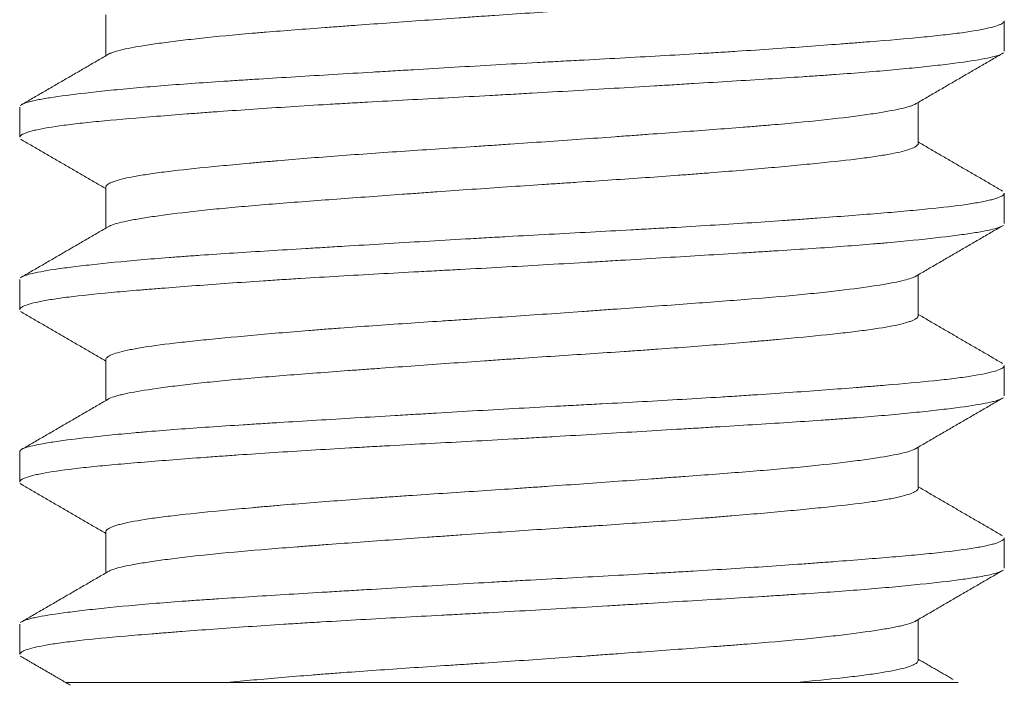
# Model space of a CAD drawing. Header units: millimetres. Extents: x 28 to 2257, y 19 to 785.
# Tile 38 of 55: x 1655.35 to 1659.35, y 356.2 to 358.9. Entities that reach past the tile are written whole.
import ezdxf

# ---------------------------------------------------------------- set-up
doc = ezdxf.new("R2010")
doc.units = ezdxf.units.MM
doc.layers.add('1', color=7, linetype='Continuous', true_color=0xffffff)

msp = doc.modelspace()

# ---------------------------------------------------------------- linework, layer by layer
at = {"layer": '1', "color": 155, "linetype": 'Continuous', "lineweight": 18}
for p, q in [((1655.7032, 358.9189), (1655.7032, 358.7523)), ((1659.3532, 358.7715), (1659.3532, 358.8934)), ((1655.3532, 358.5439), (1655.3532, 358.4214)), ((1659.0032, 358.3957), (1659.0032, 358.5626)), ((1655.7032, 358.2193), (1655.7032, 358.0523)), ((1659.3532, 358.0709), (1659.3532, 358.1936)), ((1659.0032, 357.6957), (1659.0032, 357.8626)), ((1655.3532, 357.8434), (1655.3532, 357.7213)), ((1655.7032, 357.5191), (1655.7032, 357.3523)), ((1659.3532, 357.3715), (1659.3532, 357.4937)), ((1655.3532, 357.1438), (1655.3532, 357.0211)), ((1659.0032, 356.996), (1659.0032, 357.1626)), ((1655.3555, 357.0155), (1655.3617, 357.0108)), ((1655.7032, 356.8191), (1655.7032, 356.6523)), ((1659.3532, 356.6712), (1659.3532, 356.7934)), ((1659.0032, 356.2956), (1659.0032, 356.4626)), ((1655.3532, 356.4436), (1655.3532, 356.3215)), ((1656.1959, 356.2075), (1658.5104, 356.2075))]:
    msp.add_line(p, q, dxfattribs=at)
for points, knots in [([(1655.7131, 358.7581), (1655.7148, 358.7591), (1655.7167, 358.7601), (1655.7221, 358.7627), (1655.726, 358.7642), (1655.7347, 358.7673), (1655.7395, 358.7689), (1655.7555, 358.7735), (1655.7682, 358.7766), (1655.8119, 358.786), (1655.8488, 358.7924), (1655.9049, 358.8007), (1655.9166, 358.8023), (1655.9408, 358.8057), (1655.9534, 358.8073), (1655.9922, 358.8123), (1656.0197, 358.8156), (1656.107, 358.8256), (1656.1716, 358.8322), (1656.2607, 358.8402), (1656.2788, 358.8418), (1656.3157, 358.8449), (1656.3344, 358.8465), (1656.3913, 358.8511), (1656.4694, 358.8573), (1656.5726, 358.8651), (1656.637, 358.8699), (1656.6805, 358.8731), (1656.7025, 358.8747), (1656.8139, 358.8829), (1656.9049, 358.8894), (1657.0441, 358.8995), (1657.1144, 358.9045), (1657.1857, 358.9095), (1657.2335, 358.9129), (1657.2576, 358.9145), (1657.3778, 358.9228), (1657.4729, 358.9291), (1657.6144, 358.9384), (1657.6848, 358.943), (1657.7546, 358.9476), (1657.8011, 358.9508), (1657.8242, 358.9523), (1657.9388, 358.9602), (1658.0269, 358.9666), (1658.1535, 358.9764), (1658.2155, 358.9813), (1658.2755, 358.9863), (1658.315, 358.9897), (1658.3345, 358.9914), (1658.4299, 358.9998), (1658.5002, 359.0064), (1658.5971, 359.0159), (1658.6279, 359.019), (1658.6866, 359.0252), (1658.7146, 359.0284), (1658.7924, 359.0378), (1658.8367, 359.044), (1658.8922, 359.0536), (1658.9088, 359.0569), (1658.9309, 359.0619), (1658.9378, 359.0635), (1658.9505, 359.0669), (1658.9564, 359.0686), (1658.983, 359.077), (1658.9961, 359.0837), (1659.0025, 359.0923), (1659.0033, 359.0944), (1659.0032, 359.0964)], [0, 0, 0, 0, 0.009158, 0.009158, 0.023466, 0.023466, 0.037775, 0.037775, 0.066392, 0.066392, 0.123626, 0.123626, 0.137935, 0.137935, 0.152244, 0.152244, 0.180861, 0.180861, 0.238095, 0.238095, 0.252404, 0.252404, 0.266712, 0.266712, 0.29533, 0.323947, 0.338255, 0.338255, 0.352564, 0.352564, 0.409799, 0.409799, 0.438416, 0.452724, 0.452724, 0.467033, 0.467033, 0.524267, 0.524267, 0.552885, 0.567193, 0.567193, 0.581502, 0.581502, 0.638736, 0.638736, 0.667353, 0.681662, 0.681662, 0.695971, 0.695971, 0.753205, 0.753205, 0.781822, 0.781822, 0.81044, 0.81044, 0.867674, 0.867674, 0.896291, 0.896291, 0.9106, 0.9106, 0.924908, 0.924908, 0.982143, 0.982143, 1, 1, 1, 1]), ([(1655.3606, 358.5534), (1655.3662, 358.557), (1655.3751, 358.5604), (1655.3974, 358.5669), (1655.4101, 358.5698), (1655.4326, 358.5744), (1655.4407, 358.5759), (1655.4581, 358.579), (1655.4674, 358.5805), (1655.5166, 358.5883), (1655.5644, 358.5945), (1655.6485, 358.6042), (1655.6786, 358.6075), (1655.727, 358.6124), (1655.7436, 358.6141), (1655.778, 358.6174), (1655.7957, 358.619), (1655.8861, 358.6272), (1655.965, 358.6335), (1656.0928, 358.6426), (1656.137, 358.6456), (1656.2057, 358.6501), (1656.229, 358.6516), (1656.2765, 358.6546), (1656.3006, 358.6562), (1656.4221, 358.6638), (1656.5231, 358.6699), (1656.6801, 358.6794), (1656.7333, 358.6826), (1656.8146, 358.6874), (1656.8419, 358.6891), (1656.8971, 358.6924), (1656.9249, 358.694), (1657.0636, 358.7023), (1657.1752, 358.7089), (1657.3436, 358.7185), (1657.3999, 358.7216), (1657.4845, 358.7262), (1657.5128, 358.7278), (1657.5694, 358.7308), (1657.5977, 358.7323), (1657.738, 358.7398), (1657.8476, 358.7457), (1658.0083, 358.7548), (1658.0612, 358.7579), (1658.1396, 358.7626), (1658.1656, 358.7641), (1658.2172, 358.7673), (1658.2428, 358.7689), (1658.3687, 358.777), (1658.4639, 358.7835), (1658.5987, 358.7933), (1658.6422, 358.7965), (1658.7055, 358.8014), (1658.7262, 358.803), (1658.767, 358.8062), (1658.787, 358.8078), (1658.8843, 358.8156), (1658.9543, 358.8215), (1659.0478, 358.8305), (1659.0771, 358.8335), (1659.118, 358.8381), (1659.1312, 358.8396), (1659.1565, 358.8427), (1659.1687, 358.8443), (1659.2263, 358.8521), (1659.2631, 358.8585), (1659.3048, 358.8683), (1659.3164, 358.8716), (1659.3304, 358.8766), (1659.3345, 358.8782), (1659.3415, 358.8815), (1659.3444, 358.8832), (1659.3512, 358.8881), (1659.3534, 358.8912), (1659.3532, 358.8944)], [0, 0, 0, 0, 0.032301, 0.032301, 0.059956, 0.059956, 0.073783, 0.073783, 0.087611, 0.087611, 0.14292, 0.14292, 0.170575, 0.170575, 0.184403, 0.184403, 0.19823, 0.19823, 0.25354, 0.25354, 0.281195, 0.281195, 0.295022, 0.295022, 0.30885, 0.30885, 0.364159, 0.364159, 0.391814, 0.391814, 0.405642, 0.405642, 0.419469, 0.419469, 0.474779, 0.474779, 0.502434, 0.502434, 0.516261, 0.516261, 0.530088, 0.530088, 0.585398, 0.585398, 0.613053, 0.613053, 0.626881, 0.626881, 0.640708, 0.640708, 0.696018, 0.696018, 0.723673, 0.723673, 0.7375, 0.7375, 0.751327, 0.751327, 0.806637, 0.806637, 0.834292, 0.834292, 0.848119, 0.848119, 0.861947, 0.861947, 0.917257, 0.917257, 0.944912, 0.944912, 0.958739, 0.958739, 0.972566, 0.972566, 1, 1, 1, 1]), ([(1659.3443, 358.7606), (1659.3391, 358.7576), (1659.3316, 358.7547), (1659.3119, 358.7488), (1659.2995, 358.7458), (1659.2701, 358.7397), (1659.2532, 358.7367), (1659.196, 358.7275), (1659.1491, 358.7212), (1659.0654, 358.7115), (1659.0352, 358.7082), (1658.9712, 358.7016), (1658.9375, 358.6984), (1658.8308, 358.6886), (1658.7527, 358.6823), (1658.6461, 358.6746), (1658.6243, 358.6731), (1658.5798, 358.6701), (1658.5122, 358.6655), (1658.442, 358.661), (1658.2981, 358.652), (1658.1976, 358.6459), (1658.0661, 358.638), (1658.0396, 358.6364), (1657.9858, 358.6331), (1657.9049, 358.6282), (1657.8231, 358.6233), (1657.6583, 358.6135), (1657.5468, 358.6069), (1657.4055, 358.5988), (1657.3771, 358.5972), (1657.3202, 358.594), (1657.2351, 358.5894), (1657.1509, 358.5848), (1656.9838, 358.5759), (1656.874, 358.57), (1656.7387, 358.5624), (1656.7117, 358.5609), (1656.6581, 358.5578), (1656.5785, 358.5531), (1656.5016, 358.5484), (1656.3512, 358.5388), (1656.2555, 358.5323), (1656.1417, 358.5241), (1656.1193, 358.5225), (1656.075, 358.5192), (1656.0533, 358.5175), (1655.9896, 358.5127), (1655.949, 358.5095), (1655.8323, 358.5002), (1655.7615, 358.4942), (1655.6821, 358.4867), (1655.6667, 358.4852), (1655.6367, 358.4821), (1655.5936, 358.4776), (1655.5555, 358.473), (1655.4858, 358.4637), (1655.448, 358.4573), (1655.412, 358.4491), (1655.4053, 358.4474), (1655.3932, 358.4441), (1655.3768, 358.4391), (1655.3659, 358.4342), (1655.356, 358.4277), (1655.3534, 358.4245), (1655.3532, 358.4214)], [0, 0, 0, 0, 0.027135, 0.027135, 0.054938, 0.054938, 0.08274, 0.08274, 0.138345, 0.138345, 0.166148, 0.166148, 0.19395, 0.19395, 0.249555, 0.249555, 0.263456, 0.263456, 0.277358, 0.30516, 0.30516, 0.360765, 0.360765, 0.374666, 0.374666, 0.388568, 0.41637, 0.41637, 0.471975, 0.471975, 0.485876, 0.485876, 0.499778, 0.52758, 0.52758, 0.583185, 0.583185, 0.597086, 0.597086, 0.610988, 0.63879, 0.63879, 0.694395, 0.694395, 0.708296, 0.708296, 0.722198, 0.722198, 0.75, 0.75, 0.805605, 0.805605, 0.819506, 0.819506, 0.833407, 0.86121, 0.86121, 0.916815, 0.916815, 0.930716, 0.930716, 0.944617, 0.97242, 0.97242, 1, 1, 1, 1]), ([(1658.993, 358.5567), (1658.9888, 358.5542), (1658.9798, 358.5502), (1658.9674, 358.5462), (1658.9566, 358.543), (1658.9507, 358.5415), (1658.9189, 358.5336), (1658.8856, 358.5273), (1658.8243, 358.5175), (1658.802, 358.5143), (1658.7655, 358.5093), (1658.7529, 358.5076), (1658.7266, 358.5042), (1658.7131, 358.5025), (1658.6436, 358.4941), (1658.5818, 358.4874), (1658.4798, 358.4777), (1658.4443, 358.4746), (1658.3887, 358.4698), (1658.3697, 358.4682), (1658.3312, 358.4651), (1658.3117, 358.4635), (1658.2129, 358.4557), (1658.1299, 358.4495), (1657.9996, 358.4399), (1657.9552, 358.4366), (1657.887, 358.4317), (1657.864, 358.43), (1657.8179, 358.4267), (1657.7948, 358.425), (1657.6788, 358.4166), (1657.5847, 358.4099), (1657.4416, 358.3999), (1657.3936, 358.3965), (1657.321, 358.3916), (1657.2968, 358.39), (1657.2487, 358.3868), (1657.2248, 358.3853), (1657.1054, 358.3774), (1657.0115, 358.3713), (1656.8728, 358.3619), (1656.8269, 358.3588), (1656.7361, 358.3523), (1656.6918, 358.3491), (1656.5619, 358.3393), (1656.4794, 358.3327), (1656.3815, 358.3243), (1656.3622, 358.3227), (1656.3241, 358.3193), (1656.3053, 358.3176), (1656.25, 358.3126), (1656.2147, 358.3093), (1656.1137, 358.2996), (1656.0526, 358.2934), (1655.9841, 358.2856), (1655.9708, 358.284), (1655.9451, 358.2809), (1655.9326, 358.2793), (1655.8967, 358.2745), (1655.8747, 358.2713), (1655.8147, 358.2617), (1655.7823, 358.2552), (1655.7517, 358.2468), (1655.746, 358.2451), (1655.7358, 358.2417), (1655.7311, 358.24), (1655.7189, 358.235), (1655.7129, 358.2316), (1655.7051, 358.2251), (1655.7032, 358.2219), (1655.7032, 358.2188)], [0, 0, 0, 0, 0.02279, 0.037178, 0.037178, 0.051565, 0.051565, 0.109116, 0.109116, 0.137891, 0.137891, 0.152279, 0.152279, 0.166667, 0.166667, 0.224217, 0.224217, 0.252993, 0.252993, 0.26738, 0.26738, 0.281768, 0.281768, 0.339319, 0.339319, 0.368094, 0.368094, 0.382482, 0.382482, 0.396869, 0.396869, 0.45442, 0.45442, 0.483195, 0.483195, 0.497583, 0.497583, 0.511971, 0.511971, 0.569521, 0.569521, 0.598297, 0.598297, 0.627072, 0.627072, 0.684622, 0.684622, 0.69901, 0.69901, 0.713398, 0.713398, 0.742173, 0.742173, 0.799724, 0.799724, 0.814111, 0.814111, 0.828499, 0.828499, 0.857274, 0.857274, 0.914825, 0.914825, 0.929213, 0.929213, 0.9436, 0.9436, 0.972376, 0.972376, 1, 1, 1, 1]), ([(1655.712, 358.0574), (1655.7157, 358.0598), (1655.7207, 358.0621), (1655.7429, 358.0707), (1655.767, 358.0768), (1655.8074, 358.0848), (1655.8161, 358.0864), (1655.8342, 358.0896), (1655.8437, 358.0912), (1655.8736, 358.0961), (1655.8953, 358.0993), (1655.9657, 358.1092), (1656.0198, 358.1159), (1656.0964, 358.1243), (1656.1122, 358.1259), (1656.1443, 358.1292), (1656.1607, 358.1309), (1656.2109, 358.1357), (1656.2805, 358.142), (1656.3555, 358.1482), (1656.4332, 358.1544), (1656.4734, 358.1576), (1656.5979, 358.167), (1656.684, 358.1734), (1656.8175, 358.1831), (1656.8853, 358.188), (1656.9548, 358.193), (1657.0015, 358.1964), (1657.0251, 358.1981), (1657.1433, 358.2066), (1657.2381, 358.2133), (1657.3807, 358.223), (1657.4521, 358.2277), (1657.5237, 358.2324), (1657.5714, 358.2355), (1657.5953, 358.2371), (1657.7139, 358.2449), (1657.8062, 358.251), (1657.9409, 358.2605), (1658.0073, 358.2652), (1658.0723, 358.2701), (1658.1153, 358.2734), (1658.1366, 358.2751), (1658.2413, 358.2834), (1658.32, 358.29), (1658.4308, 358.3), (1658.4664, 358.3033), (1658.518, 358.3082), (1658.5349, 358.3098), (1658.568, 358.313), (1658.5842, 358.3146), (1658.6627, 358.3225), (1658.7185, 358.3286), (1658.792, 358.338), (1658.8148, 358.3411), (1658.8464, 358.3459), (1658.8565, 358.3475), (1658.8757, 358.3508), (1658.8848, 358.3524), (1658.9277, 358.3605), (1658.954, 358.3671), (1658.9815, 358.3772), (1658.9886, 358.3805), (1658.9963, 358.3856), (1658.9984, 358.3873), (1659.0014, 358.3906), (1659.0024, 358.3923), (1659.0031, 358.3947), (1659.0032, 358.3955), (1659.0032, 358.3962)], [0, 0, 0, 0, 0.021938, 0.021938, 0.079068, 0.079068, 0.09335, 0.09335, 0.107633, 0.107633, 0.136197, 0.136197, 0.193327, 0.193327, 0.20761, 0.20761, 0.221892, 0.221892, 0.250457, 0.279022, 0.279022, 0.307587, 0.307587, 0.364717, 0.364717, 0.393282, 0.407564, 0.407564, 0.421846, 0.421846, 0.478976, 0.478976, 0.507541, 0.521824, 0.521824, 0.536106, 0.536106, 0.593236, 0.593236, 0.621801, 0.636083, 0.636083, 0.650366, 0.650366, 0.707495, 0.707495, 0.73606, 0.73606, 0.750343, 0.750343, 0.764625, 0.764625, 0.821755, 0.821755, 0.85032, 0.85032, 0.864602, 0.864602, 0.878885, 0.878885, 0.936015, 0.936015, 0.96458, 0.96458, 0.978862, 0.978862, 0.993144, 0.993144, 1, 1, 1, 1]), ([(1655.3611, 357.8537), (1655.3631, 357.855), (1655.3656, 357.8562), (1655.3719, 357.8589), (1655.3759, 357.8604), (1655.3853, 357.8634), (1655.3906, 357.8649), (1655.42, 357.8724), (1655.4526, 357.8784), (1655.5146, 357.8877), (1655.5375, 357.8908), (1655.5752, 357.8956), (1655.5884, 357.8972), (1655.6158, 357.9005), (1655.6301, 357.9021), (1655.7038, 357.9103), (1655.7703, 357.9169), (1655.8808, 357.9266), (1655.9194, 357.9297), (1655.9802, 357.9344), (1656.0009, 357.936), (1656.0432, 357.9391), (1656.0649, 357.9406), (1656.1747, 357.9482), (1656.2675, 357.9541), (1656.414, 357.9632), (1656.464, 357.9663), (1656.5409, 357.9709), (1656.5668, 357.9725), (1656.6193, 357.9757), (1656.6459, 357.9773), (1656.7793, 357.9853), (1656.8879, 357.9919), (1657.0536, 358.0017), (1657.1093, 358.005), (1657.1936, 358.0099), (1657.2218, 358.0116), (1657.2785, 358.0148), (1657.307, 358.0164), (1657.4488, 358.0244), (1657.5609, 358.0303), (1657.7272, 358.0393), (1657.7823, 358.0422), (1657.8645, 358.0467), (1657.8918, 358.0483), (1657.9463, 358.0513), (1657.9735, 358.0528), (1658.1076, 358.0605), (1658.2105, 358.0668), (1658.3585, 358.0764), (1658.4067, 358.0796), (1658.4774, 358.0845), (1658.5007, 358.0862), (1658.5467, 358.0895), (1658.5695, 358.0911), (1658.6808, 358.0994), (1658.7628, 358.1058), (1658.8757, 358.1149), (1658.9116, 358.118), (1658.9628, 358.1225), (1658.9794, 358.124), (1659.0118, 358.127), (1659.0276, 358.1285), (1659.1035, 358.1361), (1659.1553, 358.1422), (1659.2203, 358.1516), (1659.2397, 358.1548), (1659.2657, 358.1596), (1659.2738, 358.1612), (1659.2889, 358.1645), (1659.2959, 358.1662), (1659.3276, 358.1744), (1659.3434, 358.1811), (1659.3523, 358.1899), (1659.3534, 358.1923), (1659.3531, 358.1947)], [0, 0, 0, 0, 0.011283, 0.011283, 0.025111, 0.025111, 0.038938, 0.038938, 0.094248, 0.094248, 0.121903, 0.121903, 0.13573, 0.13573, 0.149558, 0.149558, 0.204867, 0.204867, 0.232522, 0.232522, 0.24635, 0.24635, 0.260177, 0.260177, 0.315487, 0.315487, 0.343142, 0.343142, 0.356969, 0.356969, 0.370796, 0.370796, 0.426106, 0.426106, 0.453761, 0.453761, 0.467588, 0.467588, 0.481416, 0.481416, 0.536726, 0.536726, 0.564381, 0.564381, 0.578208, 0.578208, 0.592035, 0.592035, 0.647345, 0.647345, 0.675, 0.675, 0.688827, 0.688827, 0.702655, 0.702655, 0.757965, 0.757965, 0.785619, 0.785619, 0.799447, 0.799447, 0.813274, 0.813274, 0.868584, 0.868584, 0.896239, 0.896239, 0.910066, 0.910066, 0.923894, 0.923894, 0.979204, 0.979204, 1, 1, 1, 1]), ([(1659.3448, 358.0609), (1659.341, 358.0586), (1659.3359, 358.0564), (1659.3123, 358.0483), (1659.2859, 358.0424), (1659.2409, 358.0347), (1659.2313, 358.0332), (1659.211, 358.0301), (1659.179, 358.0254), (1659.1422, 358.0206), (1659.0626, 358.011), (1659.0014, 358.0045), (1658.9145, 357.9962), (1658.8965, 357.9946), (1658.8597, 357.9913), (1658.841, 357.9897), (1658.7834, 357.9849), (1658.7435, 357.9817), (1658.6191, 357.9725), (1658.5301, 357.9666), (1658.4109, 357.9591), (1658.3866, 357.9575), (1658.3375, 357.9545), (1658.2633, 357.9499), (1658.187, 357.9453), (1658.032, 357.9359), (1657.9252, 357.9295), (1657.7874, 357.9212), (1657.7596, 357.9195), (1657.7038, 357.9162), (1657.62, 357.9112), (1657.5361, 357.9063), (1657.368, 357.8966), (1657.2556, 357.8905), (1657.1147, 357.8829), (1657.0865, 357.8814), (1657.0303, 357.8784), (1656.9465, 357.8739), (1656.8643, 357.8694), (1656.7022, 357.8604), (1656.5969, 357.8543), (1656.469, 357.8463), (1656.4435, 357.8447), (1656.3933, 357.8415), (1656.319, 357.8366), (1656.248, 357.8317), (1656.1103, 357.8219), (1656.0241, 357.8154), (1655.9236, 357.8075), (1655.9038, 357.8059), (1655.8653, 357.8028), (1655.8089, 357.7982), (1655.7571, 357.7937), (1655.6593, 357.7847), (1655.6019, 357.7787), (1655.5403, 357.7709), (1655.5284, 357.7694), (1655.5059, 357.7662), (1655.4739, 357.7615), (1655.4471, 357.7566), (1655.4004, 357.7469), (1655.3784, 357.7403), (1655.3626, 357.7321), (1655.36, 357.7304), (1655.356, 357.7271), (1655.3547, 357.7255), (1655.3535, 357.723), (1655.3532, 357.722), (1655.3532, 357.7211)], [0, 0, 0, 0, 0.020426, 0.020426, 0.075933, 0.075933, 0.089809, 0.089809, 0.103686, 0.131439, 0.131439, 0.186945, 0.186945, 0.200821, 0.200821, 0.214698, 0.214698, 0.242451, 0.242451, 0.297957, 0.297957, 0.311834, 0.311834, 0.32571, 0.353464, 0.353464, 0.40897, 0.40897, 0.422846, 0.422846, 0.436723, 0.464476, 0.464476, 0.519982, 0.519982, 0.533859, 0.533859, 0.547735, 0.575488, 0.575488, 0.630995, 0.630995, 0.644871, 0.644871, 0.658748, 0.686501, 0.686501, 0.742007, 0.742007, 0.755884, 0.755884, 0.76976, 0.797513, 0.797513, 0.85302, 0.85302, 0.866896, 0.866896, 0.880773, 0.908526, 0.908526, 0.964032, 0.964032, 0.977909, 0.977909, 0.991785, 0.991785, 1, 1, 1, 1]), ([(1658.9937, 357.8571), (1658.9845, 357.8515), (1658.9687, 357.846), (1658.9339, 357.8373), (1658.9194, 357.8341), (1658.8946, 357.8293), (1658.8858, 357.8277), (1658.8672, 357.8245), (1658.8575, 357.8228), (1658.8066, 357.8147), (1658.7587, 357.8081), (1658.6762, 357.798), (1658.647, 357.7947), (1658.6003, 357.7896), (1658.5843, 357.7879), (1658.5517, 357.7846), (1658.535, 357.783), (1658.4502, 357.7749), (1658.3769, 357.7687), (1658.2591, 357.7594), (1658.2186, 357.7562), (1658.1346, 357.7499), (1658.0919, 357.7467), (1657.9616, 357.7371), (1657.8718, 357.7305), (1657.7561, 357.7222), (1657.7327, 357.7205), (1657.6857, 357.7171), (1657.6619, 357.7154), (1657.5905, 357.7103), (1657.5429, 357.7069), (1657.3999, 357.6969), (1657.3044, 357.6905), (1657.1849, 357.6826), (1657.1609, 357.6811), (1657.1131, 357.6779), (1657.0891, 357.6764), (1657.0178, 357.6717), (1656.971, 357.6686), (1656.8324, 357.6592), (1656.7426, 357.6529), (1656.6338, 357.6448), (1656.6122, 357.6431), (1656.5693, 357.6398), (1656.5481, 357.6381), (1656.4855, 357.6331), (1656.4451, 357.6298), (1656.3277, 357.6198), (1656.2545, 357.6131), (1656.1525, 357.6033), (1656.1197, 357.6001), (1656.0578, 357.5938), (1656.0287, 357.5906), (1655.9465, 357.5813), (1655.8987, 357.5751), (1655.8477, 357.567), (1655.838, 357.5654), (1655.8195, 357.5621), (1655.8108, 357.5605), (1655.7861, 357.5556), (1655.7717, 357.5523), (1655.7347, 357.5423), (1655.718, 357.5355), (1655.7074, 357.5271), (1655.7058, 357.5254), (1655.7038, 357.5222), (1655.7033, 357.5207), (1655.7032, 357.5192)], [0, 0, 0, 0, 0.051565, 0.051565, 0.080341, 0.080341, 0.094728, 0.094728, 0.109116, 0.109116, 0.166667, 0.166667, 0.195442, 0.195442, 0.20983, 0.20983, 0.224217, 0.224217, 0.281768, 0.281768, 0.310543, 0.310543, 0.339319, 0.339319, 0.396869, 0.396869, 0.411257, 0.411257, 0.425645, 0.425645, 0.45442, 0.45442, 0.511971, 0.511971, 0.526358, 0.526358, 0.540746, 0.540746, 0.569521, 0.569521, 0.627072, 0.627072, 0.641459, 0.641459, 0.655847, 0.655847, 0.684622, 0.684622, 0.742173, 0.742173, 0.770948, 0.770948, 0.799724, 0.799724, 0.857274, 0.857274, 0.871662, 0.871662, 0.88605, 0.88605, 0.914825, 0.914825, 0.972376, 0.972376, 0.986763, 0.986763, 1, 1, 1, 1]), ([(1655.7125, 357.3577), (1655.718, 357.3611), (1655.7259, 357.3644), (1655.7412, 357.3694), (1655.7465, 357.371), (1655.7581, 357.3741), (1655.7644, 357.3756), (1655.7848, 357.3803), (1655.8003, 357.3835), (1655.8525, 357.393), (1655.8948, 357.3995), (1655.9576, 357.4079), (1655.9706, 357.4095), (1655.9973, 357.4129), (1656.0111, 357.4146), (1656.0536, 357.4196), (1656.0834, 357.4229), (1656.1463, 357.4295), (1656.1792, 357.4327), (1656.2482, 357.4391), (1656.2843, 357.4423), (1656.3972, 357.4517), (1656.4766, 357.4579), (1656.6016, 357.4673), (1656.6656, 357.472), (1656.7319, 357.4769), (1656.7766, 357.4801), (1656.7993, 357.4818), (1656.9132, 357.49), (1657.0057, 357.4967), (1657.1466, 357.5068), (1657.2176, 357.5118), (1657.2893, 357.5167), (1657.3374, 357.52), (1657.3615, 357.5217), (1657.4816, 357.5297), (1657.5763, 357.5358), (1657.7164, 357.5451), (1657.7858, 357.5497), (1657.8545, 357.5544), (1657.9002, 357.5576), (1657.9229, 357.5592), (1658.0349, 357.5672), (1658.1204, 357.5737), (1658.2427, 357.5836), (1658.3024, 357.5886), (1658.3598, 357.5936), (1658.3975, 357.597), (1658.416, 357.5987), (1658.5066, 357.607), (1658.5727, 357.6133), (1658.6629, 357.6227), (1658.6914, 357.6258), (1658.7318, 357.6304), (1658.7448, 357.632), (1658.7701, 357.6352), (1658.7823, 357.6367), (1658.8406, 357.6446), (1658.8796, 357.651), (1658.9267, 357.6608), (1658.9404, 357.6641), (1658.9582, 357.6691), (1658.9636, 357.6708), (1658.9734, 357.6742), (1658.9778, 357.6759), (1658.9964, 357.684), (1659.0036, 357.6904), (1659.0032, 357.6966)], [0, 0, 0, 0, 0.031079, 0.031079, 0.045361, 0.045361, 0.059644, 0.059644, 0.088208, 0.088208, 0.145338, 0.145338, 0.159621, 0.159621, 0.173903, 0.173903, 0.202468, 0.202468, 0.231033, 0.231033, 0.259598, 0.259598, 0.316728, 0.316728, 0.345293, 0.359575, 0.359575, 0.373857, 0.373857, 0.430987, 0.430987, 0.459552, 0.473835, 0.473835, 0.488117, 0.488117, 0.545247, 0.545247, 0.573812, 0.588094, 0.588094, 0.602377, 0.602377, 0.659506, 0.659506, 0.688071, 0.702354, 0.702354, 0.716636, 0.716636, 0.773766, 0.773766, 0.802331, 0.802331, 0.816613, 0.816613, 0.830896, 0.830896, 0.888026, 0.888026, 0.91659, 0.91659, 0.930873, 0.930873, 0.945155, 0.945155, 1, 1, 1, 1]), ([(1655.3532, 357.1446), (1655.3533, 357.1452), (1655.3534, 357.1457), (1655.3542, 357.1478), (1655.3553, 357.1494), (1655.3643, 357.1571), (1655.3809, 357.1629), (1655.4196, 357.1719), (1655.4348, 357.1749), (1655.4611, 357.1795), (1655.4705, 357.181), (1655.4904, 357.1841), (1655.5009, 357.1857), (1655.5564, 357.1936), (1655.609, 357.2), (1655.6999, 357.2097), (1655.7322, 357.213), (1655.7837, 357.2179), (1655.8014, 357.2195), (1655.8378, 357.2228), (1655.8565, 357.2244), (1655.9522, 357.2325), (1656.0349, 357.2386), (1656.1677, 357.2476), (1656.2135, 357.2506), (1656.2843, 357.2551), (1656.3083, 357.2566), (1656.3571, 357.2597), (1656.3819, 357.2612), (1656.507, 357.2689), (1656.6103, 357.2752), (1656.77, 357.2848), (1656.8239, 357.288), (1656.9061, 357.2929), (1656.9337, 357.2946), (1656.9893, 357.2979), (1657.0173, 357.2996), (1657.1576, 357.3079), (1657.2699, 357.3144), (1657.4382, 357.3237), (1657.4944, 357.3268), (1657.5786, 357.3313), (1657.6066, 357.3328), (1657.6628, 357.3358), (1657.6909, 357.3373), (1657.8305, 357.3448), (1657.939, 357.3508), (1658.097, 357.36), (1658.1489, 357.3631), (1658.2256, 357.3678), (1658.2509, 357.3694), (1658.3012, 357.3727), (1658.3262, 357.3743), (1658.4492, 357.3824), (1658.5416, 357.389), (1658.6713, 357.3987), (1658.7131, 357.402), (1658.7735, 357.4067), (1658.7933, 357.4083), (1658.832, 357.4114), (1658.8511, 357.4129), (1658.9437, 357.4206), (1659.0095, 357.4265), (1659.0962, 357.4356), (1659.1232, 357.4386), (1659.1605, 357.4432), (1659.1724, 357.4448), (1659.1953, 357.4479), (1659.2062, 357.4495), (1659.2578, 357.4575), (1659.2895, 357.464), (1659.3235, 357.4738), (1659.3325, 357.4771), (1659.3425, 357.4821), (1659.3452, 357.4837), (1659.3495, 357.487), (1659.3511, 357.4886), (1659.3529, 357.4917), (1659.3533, 357.4931), (1659.3532, 357.4945)], [0, 0, 0, 0, 0.004634, 0.004634, 0.018103, 0.018103, 0.071983, 0.071983, 0.098922, 0.098922, 0.112392, 0.112392, 0.125862, 0.125862, 0.179741, 0.179741, 0.206681, 0.206681, 0.220151, 0.220151, 0.233621, 0.233621, 0.2875, 0.2875, 0.31444, 0.31444, 0.327909, 0.327909, 0.341379, 0.341379, 0.395259, 0.395259, 0.422198, 0.422198, 0.435668, 0.435668, 0.449138, 0.449138, 0.503017, 0.503017, 0.529957, 0.529957, 0.543427, 0.543427, 0.556897, 0.556897, 0.610776, 0.610776, 0.637716, 0.637716, 0.651185, 0.651185, 0.664655, 0.664655, 0.718534, 0.718534, 0.745474, 0.745474, 0.758944, 0.758944, 0.772414, 0.772414, 0.826293, 0.826293, 0.853233, 0.853233, 0.866703, 0.866703, 0.880172, 0.880172, 0.934052, 0.934052, 0.960991, 0.960991, 0.974461, 0.974461, 0.987931, 0.987931, 1, 1, 1, 1]), ([(1659.3455, 357.3613), (1659.343, 357.3598), (1659.34, 357.3583), (1659.3326, 357.3553), (1659.3283, 357.3538), (1659.3186, 357.3508), (1659.3022, 357.3463), (1659.2807, 357.3418), (1659.231, 357.3327), (1659.189, 357.3266), (1659.125, 357.3185), (1659.1116, 357.3169), (1659.0838, 357.3136), (1659.0408, 357.3088), (1658.9934, 357.3039), (1658.8931, 357.2941), (1658.8189, 357.2876), (1658.7165, 357.2797), (1658.6955, 357.2782), (1658.6529, 357.2751), (1658.5879, 357.2705), (1658.5201, 357.2661), (1658.3806, 357.2571), (1658.2825, 357.2511), (1658.1533, 357.2432), (1658.1271, 357.2416), (1658.0744, 357.2385), (1657.9951, 357.2337), (1657.9144, 357.2288), (1657.7515, 357.2191), (1657.6408, 357.2124), (1657.4995, 357.2042), (1657.471, 357.2026), (1657.4143, 357.1993), (1657.3295, 357.1945), (1657.2452, 357.1899), (1657.0773, 357.1809), (1656.9664, 357.175), (1656.829, 357.1674), (1656.8015, 357.1659), (1656.7472, 357.1629), (1656.6665, 357.1583), (1656.5881, 357.1536), (1656.4343, 357.1442), (1656.3359, 357.1378), (1656.218, 357.1296), (1656.1946, 357.1279), (1656.1488, 357.1246), (1656.0814, 357.1197), (1656.0179, 357.1148), (1655.8957, 357.1053), (1655.8208, 357.0993), (1655.7357, 357.0917), (1655.7191, 357.0902), (1655.687, 357.0872), (1655.6406, 357.0826), (1655.599, 357.0781), (1655.5221, 357.0689), (1655.4794, 357.0627), (1655.4368, 357.0545), (1655.4288, 357.0529), (1655.4141, 357.0496), (1655.3939, 357.0447), (1655.379, 357.0397), (1655.3594, 357.0312), (1655.3532, 357.026), (1655.3532, 357.0209)], [0, 0, 0, 0, 0.013741, 0.013741, 0.027593, 0.027593, 0.041445, 0.069149, 0.069149, 0.124557, 0.124557, 0.138409, 0.138409, 0.152261, 0.179965, 0.179965, 0.235372, 0.235372, 0.249224, 0.249224, 0.263076, 0.29078, 0.29078, 0.346188, 0.346188, 0.36004, 0.36004, 0.373892, 0.401596, 0.401596, 0.457004, 0.457004, 0.470855, 0.470855, 0.484707, 0.512411, 0.512411, 0.567819, 0.567819, 0.581671, 0.581671, 0.595523, 0.623227, 0.623227, 0.678635, 0.678635, 0.692487, 0.692487, 0.706339, 0.734043, 0.734043, 0.78945, 0.78945, 0.803302, 0.803302, 0.817154, 0.844858, 0.844858, 0.900266, 0.900266, 0.914118, 0.914118, 0.92797, 0.955674, 0.955674, 1, 1, 1, 1]), ([(1658.9935, 357.157), (1658.9898, 357.1547), (1658.9849, 357.1524), (1658.9705, 357.147), (1658.9602, 357.1439), (1658.9233, 357.1345), (1658.8909, 357.1282), (1658.8406, 357.1201), (1658.83, 357.1185), (1658.8079, 357.1152), (1658.7963, 357.1135), (1658.7602, 357.1085), (1658.7345, 357.1051), (1658.6524, 357.0951), (1658.5913, 357.0884), (1658.5067, 357.0803), (1658.4894, 357.0787), (1658.454, 357.0755), (1658.4358, 357.0739), (1658.3804, 357.0691), (1658.3424, 357.066), (1658.2251, 357.0566), (1658.1425, 357.0504), (1658.0339, 357.0424), (1658.0118, 357.0408), (1657.9673, 357.0375), (1657.9447, 357.0359), (1657.8768, 357.0309), (1657.8311, 357.0276), (1657.6927, 357.0176), (1657.5987, 357.0109), (1657.479, 357.0025), (1657.455, 357.0008), (1657.4067, 356.9975), (1657.3825, 356.9958), (1657.3103, 356.9909), (1657.2624, 356.9877), (1657.1196, 356.9783), (1657.0253, 356.9722), (1656.9089, 356.9644), (1656.8857, 356.9628), (1656.8395, 356.9596), (1656.8166, 356.958), (1656.7488, 356.9532), (1656.7045, 356.95), (1656.5744, 356.9403), (1656.4914, 356.9337), (1656.3924, 356.9253), (1656.3728, 356.9236), (1656.3344, 356.9202), (1656.3156, 356.9185), (1656.2602, 356.9135), (1656.2248, 356.9102), (1656.1232, 356.9005), (1656.0613, 356.8943), (1655.9916, 356.8864), (1655.9781, 356.8849), (1655.952, 356.8817), (1655.9394, 356.8802), (1655.9032, 356.8754), (1655.881, 356.8723), (1655.8199, 356.8627), (1655.7867, 356.8562), (1655.7549, 356.8477), (1655.7491, 356.8461), (1655.7385, 356.8427), (1655.7337, 356.841), (1655.7209, 356.8359), (1655.7081, 356.8292), (1655.7034, 356.8226), (1655.7032, 356.8193), (1655.7032, 356.8192), (1655.7032, 356.8191)], [0, 0, 0, 0, 0.020948, 0.020948, 0.049724, 0.049724, 0.107274, 0.107274, 0.121662, 0.121662, 0.13605, 0.13605, 0.164825, 0.164825, 0.222376, 0.222376, 0.236763, 0.236763, 0.251151, 0.251151, 0.279926, 0.279926, 0.337477, 0.337477, 0.351865, 0.351865, 0.366252, 0.366252, 0.395028, 0.395028, 0.452578, 0.452578, 0.466966, 0.466966, 0.481354, 0.481354, 0.510129, 0.510129, 0.56768, 0.56768, 0.582067, 0.582067, 0.596455, 0.596455, 0.62523, 0.62523, 0.682781, 0.682781, 0.697169, 0.697169, 0.711556, 0.711556, 0.740331, 0.740331, 0.797882, 0.797882, 0.81227, 0.81227, 0.826657, 0.826657, 0.855433, 0.855433, 0.912983, 0.912983, 0.927371, 0.927371, 0.941759, 0.941759, 0.970534, 0.999309, 0.999309, 1, 1, 1, 1]), ([(1655.7122, 356.6576), (1655.7146, 356.659), (1655.7174, 356.6605), (1655.7277, 356.6651), (1655.7366, 356.6681), (1655.7695, 356.6774), (1655.7993, 356.6836), (1655.8469, 356.6917), (1655.8569, 356.6934), (1655.8777, 356.6966), (1655.8886, 356.6983), (1655.9225, 356.7032), (1655.9468, 356.7065), (1656.0249, 356.7165), (1656.0838, 356.7232), (1656.2157, 356.7364), (1656.2868, 356.7426), (1656.4009, 356.7519), (1656.4598, 356.7565), (1656.5215, 356.7612), (1656.5633, 356.7644), (1656.5846, 356.766), (1656.6919, 356.774), (1656.7803, 356.7804), (1656.9167, 356.7903), (1656.9858, 356.7953), (1657.0564, 356.8003), (1657.1037, 356.8037), (1657.1276, 356.8054), (1657.2468, 356.8138), (1657.342, 356.8204), (1657.4845, 356.8298), (1657.5556, 356.8345), (1657.6267, 356.8392), (1657.674, 356.8423), (1657.6976, 356.8438), (1657.8146, 356.8516), (1657.9052, 356.8578), (1658.0367, 356.8674), (1658.1014, 356.8723), (1658.1643, 356.8773), (1658.2059, 356.8806), (1658.2265, 356.8823), (1658.3272, 356.8906), (1658.4024, 356.8973), (1658.5072, 356.9071), (1658.5409, 356.9103), (1658.5893, 356.9151), (1658.6051, 356.9167), (1658.636, 356.9199), (1658.6509, 356.9214), (1658.7235, 356.9292), (1658.7744, 356.9354), (1658.8401, 356.9448), (1658.8602, 356.948), (1658.8876, 356.9529), (1658.8964, 356.9545), (1658.9127, 356.9578), (1658.9204, 356.9595), (1658.9562, 356.9678), (1658.9767, 356.9744), (1658.9953, 356.9845), (1658.9995, 356.9878), (1659.0026, 356.9928), (1659.0032, 356.9944), (1659.0032, 356.9962), (1659.0032, 356.9963), (1659.0032, 356.9964)], [0, 0, 0, 0, 0.013483, 0.013483, 0.042048, 0.042048, 0.099177, 0.099177, 0.11346, 0.11346, 0.127742, 0.127742, 0.156307, 0.156307, 0.213437, 0.213437, 0.270567, 0.270567, 0.299132, 0.313414, 0.313414, 0.327697, 0.327697, 0.384826, 0.384826, 0.413391, 0.427674, 0.427674, 0.441956, 0.441956, 0.499086, 0.499086, 0.527651, 0.541933, 0.541933, 0.556216, 0.556216, 0.613346, 0.613346, 0.64191, 0.656193, 0.656193, 0.670475, 0.670475, 0.727605, 0.727605, 0.75617, 0.75617, 0.770452, 0.770452, 0.784735, 0.784735, 0.841865, 0.841865, 0.87043, 0.87043, 0.884712, 0.884712, 0.898995, 0.898995, 0.956124, 0.956124, 0.984689, 0.984689, 0.998972, 0.998972, 1, 1, 1, 1]), ([(1655.3614, 356.4539), (1655.3662, 356.4568), (1655.3731, 356.4596), (1655.387, 356.4639), (1655.3924, 356.4654), (1655.4044, 356.4684), (1655.411, 356.4699), (1655.4469, 356.4775), (1655.4846, 356.4836), (1655.554, 356.493), (1655.5793, 356.4962), (1655.6205, 356.501), (1655.6348, 356.5026), (1655.6644, 356.5059), (1655.6798, 356.5076), (1655.7594, 356.5158), (1655.8302, 356.5224), (1655.9465, 356.5319), (1655.987, 356.535), (1656.0504, 356.5396), (1656.0719, 356.5411), (1656.1159, 356.5441), (1656.1384, 356.5456), (1656.2526, 356.5532), (1656.3484, 356.5592), (1656.4986, 356.5684), (1656.5498, 356.5715), (1656.6281, 356.5762), (1656.6545, 356.5778), (1656.7078, 356.581), (1656.7348, 356.5826), (1656.8706, 356.5908), (1656.9806, 356.5974), (1657.1475, 356.6072), (1657.2035, 356.6105), (1657.2879, 356.6153), (1657.3161, 356.6169), (1657.3727, 356.6201), (1657.4012, 356.6217), (1657.5433, 356.6295), (1657.655, 356.6354), (1657.8198, 356.6443), (1657.8743, 356.6473), (1657.9552, 356.6518), (1657.9821, 356.6533), (1658.0356, 356.6564), (1658.0623, 356.658), (1658.1945, 356.6658), (1658.2953, 356.6721), (1658.4392, 356.6819), (1658.4859, 356.6851), (1658.5542, 356.69), (1658.5767, 356.6917), (1658.621, 356.695), (1658.6429, 356.6966), (1658.7502, 356.7048), (1658.8286, 356.711), (1658.9354, 356.72), (1658.9692, 356.723), (1659.0171, 356.7275), (1659.0326, 356.729), (1659.0627, 356.732), (1659.0773, 356.7336), (1659.1476, 356.7412), (1659.1947, 356.7474), (1659.2522, 356.7569), (1659.2691, 356.7602), (1659.2912, 356.7651), (1659.298, 356.7667), (1659.3105, 356.77), (1659.3161, 356.7717), (1659.3414, 356.78), (1659.352, 356.7866), (1659.3532, 356.7933), (1659.3532, 356.7938), (1659.3532, 356.7942)], [0, 0, 0, 0, 0.026374, 0.026374, 0.040226, 0.040226, 0.054078, 0.054078, 0.109486, 0.109486, 0.13719, 0.13719, 0.151042, 0.151042, 0.164894, 0.164894, 0.220301, 0.220301, 0.248005, 0.248005, 0.261857, 0.261857, 0.275709, 0.275709, 0.331117, 0.331117, 0.358821, 0.358821, 0.372673, 0.372673, 0.386525, 0.386525, 0.441933, 0.441933, 0.469637, 0.469637, 0.483488, 0.483488, 0.49734, 0.49734, 0.552748, 0.552748, 0.580452, 0.580452, 0.594304, 0.594304, 0.608156, 0.608156, 0.663564, 0.663564, 0.691268, 0.691268, 0.70512, 0.70512, 0.718972, 0.718972, 0.774379, 0.774379, 0.802083, 0.802083, 0.815935, 0.815935, 0.829787, 0.829787, 0.885195, 0.885195, 0.912899, 0.912899, 0.926751, 0.926751, 0.940603, 0.940603, 0.996011, 0.996011, 1, 1, 1, 1]), ([(1659.345, 356.661), (1659.344, 356.6604), (1659.343, 356.6599), (1659.3299, 356.6533), (1659.3086, 356.6474), (1659.27, 356.6398), (1659.2616, 356.6383), (1659.2439, 356.6352), (1659.2156, 356.6306), (1659.1826, 356.6259), (1659.1101, 356.6164), (1659.0533, 356.61), (1658.9715, 356.6017), (1658.9546, 356.6001), (1658.92, 356.5968), (1658.8669, 356.5919), (1658.8099, 356.587), (1658.6911, 356.5776), (1658.6053, 356.5717), (1658.4896, 356.5641), (1658.466, 356.5626), (1658.4185, 356.5595), (1658.3464, 356.555), (1658.272, 356.5504), (1658.1203, 356.5412), (1658.0152, 356.5349), (1657.8788, 356.5267), (1657.8512, 356.525), (1657.7961, 356.5217), (1657.7133, 356.5168), (1657.63, 356.5118), (1657.4627, 356.502), (1657.3502, 356.4956), (1657.2084, 356.4879), (1657.18, 356.4864), (1657.1236, 356.4834), (1657.0394, 356.4789), (1656.9566, 356.4744), (1656.7925, 356.4655), (1656.6853, 356.4595), (1656.5543, 356.4516), (1656.5283, 356.45), (1656.477, 356.4468), (1656.4011, 356.442), (1656.3281, 356.4372), (1656.186, 356.4274), (1656.0963, 356.4209), (1655.991, 356.4127), (1655.9702, 356.4111), (1655.9299, 356.408), (1655.8707, 356.4033), (1655.8159, 356.3987), (1655.7118, 356.3897), (1655.6498, 356.3838), (1655.582, 356.3761), (1655.5689, 356.3745), (1655.5441, 356.3714), (1655.5084, 356.3668), (1655.478, 356.362), (1655.4237, 356.3524), (1655.3964, 356.3459), (1655.3739, 356.3376), (1655.37, 356.3359), (1655.3634, 356.3326), (1655.3563, 356.3282), (1655.3533, 356.3239), (1655.3532, 356.3213)], [0, 0, 0, 0, 0.005329, 0.005329, 0.060835, 0.060835, 0.074711, 0.074711, 0.088588, 0.116341, 0.116341, 0.171847, 0.171847, 0.185724, 0.185724, 0.1996, 0.227353, 0.227353, 0.28286, 0.28286, 0.296736, 0.296736, 0.310613, 0.338366, 0.338366, 0.393872, 0.393872, 0.407749, 0.407749, 0.421625, 0.449378, 0.449378, 0.504885, 0.504885, 0.518761, 0.518761, 0.532638, 0.560391, 0.560391, 0.615897, 0.615897, 0.629774, 0.629774, 0.64365, 0.671403, 0.671403, 0.726909, 0.726909, 0.740786, 0.740786, 0.754663, 0.782416, 0.782416, 0.837922, 0.837922, 0.851798, 0.851798, 0.865675, 0.893428, 0.893428, 0.948934, 0.948934, 0.962811, 0.962811, 0.976687, 1, 1, 1, 1]), ([(1658.9942, 356.4574), (1658.9856, 356.452), (1658.9708, 356.4467), (1658.9439, 356.4397), (1658.9373, 356.4382), (1658.9231, 356.435), (1658.9154, 356.4334), (1658.8911, 356.4286), (1658.8731, 356.4254), (1658.8133, 356.4157), (1658.7661, 356.4091), (1658.6979, 356.4007), (1658.6838, 356.399), (1658.6547, 356.3956), (1658.6396, 356.3939), (1658.5936, 356.3889), (1658.5615, 356.3856), (1658.4608, 356.3758), (1658.3881, 356.3696), (1658.29, 356.3618), (1658.27, 356.3602), (1658.2293, 356.3571), (1658.2088, 356.3555), (1658.1466, 356.3508), (1658.1043, 356.3476), (1657.9748, 356.338), (1657.8853, 356.3315), (1657.7691, 356.3231), (1657.7456, 356.3214), (1657.6985, 356.3181), (1657.675, 356.3164), (1657.6041, 356.3113), (1657.5567, 356.3079), (1657.4141, 356.2979), (1657.3185, 356.2914), (1657.1981, 356.2835), (1657.174, 356.2819), (1657.1261, 356.2788), (1657.1023, 356.2772), (1657.0314, 356.2726), (1656.9846, 356.2695), (1656.846, 356.2601), (1656.7557, 356.2538), (1656.6457, 356.2457), (1656.6239, 356.244), (1656.5811, 356.2407), (1656.5599, 356.2391), (1656.4974, 356.2341), (1656.4164, 356.2274), (1656.3401, 356.2207), (1656.2662, 356.2141), (1656.2304, 356.2107), (1656.1959, 356.2075)], [0, 0, 0, 0, 0.067164, 0.067164, 0.086598, 0.086598, 0.106032, 0.106032, 0.1449, 0.1449, 0.222637, 0.222637, 0.242071, 0.242071, 0.261505, 0.261505, 0.300373, 0.300373, 0.378109, 0.378109, 0.397544, 0.397544, 0.416978, 0.416978, 0.455846, 0.455846, 0.533582, 0.533582, 0.553016, 0.553016, 0.57245, 0.57245, 0.611318, 0.611318, 0.689055, 0.689055, 0.708489, 0.708489, 0.727923, 0.727923, 0.766791, 0.766791, 0.844527, 0.844527, 0.863961, 0.863961, 0.883396, 0.883396, 0.922264, 0.961132, 0.961132, 1, 1, 1, 1]), ([(1658.5104, 356.2075), (1658.5787, 356.214), (1658.6405, 356.2201), (1658.7235, 356.2294), (1658.7495, 356.2325), (1658.7861, 356.2372), (1658.7979, 356.2388), (1658.8206, 356.242), (1658.8314, 356.2436), (1658.883, 356.2516), (1658.9164, 356.2581), (1658.9549, 356.268), (1658.9658, 356.2713), (1658.9791, 356.2764), (1658.9831, 356.2781), (1658.9899, 356.2815), (1658.9928, 356.2832), (1659.0006, 356.2887), (1659.0032, 356.2925), (1659.0032, 356.2962)], [0, 0, 0, 0, 0.218531, 0.218531, 0.327797, 0.327797, 0.38243, 0.38243, 0.437063, 0.437063, 0.655594, 0.655594, 0.76486, 0.76486, 0.819493, 0.819493, 0.874126, 0.874126, 1, 1, 1, 1]), ([(1656.1959, 356.2075), (1656.1685, 356.2075), (1656.1416, 356.2075), (1656.1023, 356.2075), (1656.0893, 356.2075), (1656.0639, 356.2075), (1656.0514, 356.2075), (1655.99, 356.2075), (1655.9445, 356.2075), (1655.8601, 356.2075), (1655.8213, 356.2075), (1655.768, 356.2075), (1655.751, 356.2075), (1655.7189, 356.2075), (1655.7038, 356.2075), (1655.6615, 356.2075), (1655.613, 356.2075), (1655.5799, 356.2075), (1655.5643, 356.2075), (1655.5615, 356.2075), (1655.5563, 356.2075), (1655.5539, 356.2075), (1655.5477, 356.2075), (1655.5447, 356.2075), (1655.5408, 356.2075), (1655.5399, 356.2075), (1655.5398, 356.2075)], [0, 0, 0, 0, 0.06691, 0.06691, 0.100366, 0.100366, 0.133821, 0.133821, 0.267642, 0.267642, 0.401463, 0.401463, 0.468373, 0.468373, 0.535284, 0.535284, 0.669105, 0.802926, 0.802926, 0.836381, 0.836381, 0.869836, 0.869836, 0.936747, 0.936747, 1, 1, 1, 1]), ([(1659.1663, 356.2075), (1659.1659, 356.2075), (1659.1651, 356.2075), (1659.1619, 356.2075), (1659.1589, 356.2075), (1659.1527, 356.2075), (1659.1504, 356.2075), (1659.1452, 356.2075), (1659.1424, 356.2075), (1659.1269, 356.2075), (1659.0939, 356.2075), (1659.0454, 356.2075), (1659.0032, 356.2075), (1658.9881, 356.2075), (1658.956, 356.2075), (1658.939, 356.2075), (1658.8857, 356.2075), (1658.8469, 356.2075), (1658.7625, 356.2075), (1658.7169, 356.2075), (1658.6555, 356.2075), (1658.643, 356.2075), (1658.6176, 356.2075), (1658.6046, 356.2075), (1658.5652, 356.2075), (1658.5382, 356.2075), (1658.5104, 356.2075)], [0, 0, 0, 0, 0.044319, 0.044319, 0.112582, 0.112582, 0.146713, 0.146713, 0.180845, 0.180845, 0.317371, 0.453896, 0.453896, 0.522159, 0.522159, 0.590422, 0.590422, 0.726948, 0.726948, 0.863474, 0.863474, 0.897606, 0.897606, 0.931737, 0.931737, 1, 1, 1, 1])]:
    msp.add_open_spline(points, degree=3, knots=knots, dxfattribs=at)
for points, degree in [([(1655.7156, 358.7595), (1655.5354, 358.6548), (1655.3552, 358.5503)], 2), ([(1658.9893, 358.5545), (1659.1694, 358.6592), (1659.3495, 358.7636)], 2), ([(1655.3567, 358.4137), (1655.53, 358.3132), (1655.7032, 358.2126)], 2), ([(1659.3462, 358.203), (1659.1746, 358.3025), (1659.0032, 358.4022)], 2), ([(1658.9893, 357.8545), (1659.1694, 357.9592), (1659.3495, 358.0636)], 2), ([(1655.7156, 358.0595), (1655.5354, 357.9548), (1655.3552, 357.8503)], 2), ([(1655.3567, 357.7137), (1655.53, 357.6132), (1655.7032, 357.5126)], 2), ([(1659.3463, 357.503), (1659.1746, 357.6025), (1659.0032, 357.7022)], 2), ([(1655.7156, 357.3595), (1655.5354, 357.2548), (1655.3552, 357.1503)], 2), ([(1658.9893, 357.1545), (1659.1695, 357.2592), (1659.3498, 357.3638)], 2), ([(1655.3567, 357.0137), (1655.53, 356.9132), (1655.7032, 356.8126)], 2), ([(1659.3463, 356.803), (1659.1746, 356.9025), (1659.0032, 357.0022)], 2), ([(1658.9896, 356.4547), (1659.1697, 356.5593), (1659.3498, 356.6638)], 2), ([(1655.7157, 356.6595), (1655.5354, 356.5548), (1655.3552, 356.4503)], 2), ([(1655.3567, 356.3137), (1655.4583, 356.2548), (1655.5599, 356.1958)], 2), ([(1659.1453, 356.2196), (1659.0032, 356.3022)], 1)]:
    msp.add_open_spline(points, degree=degree, dxfattribs=at)

doc.saveas('drawing.dxf')
